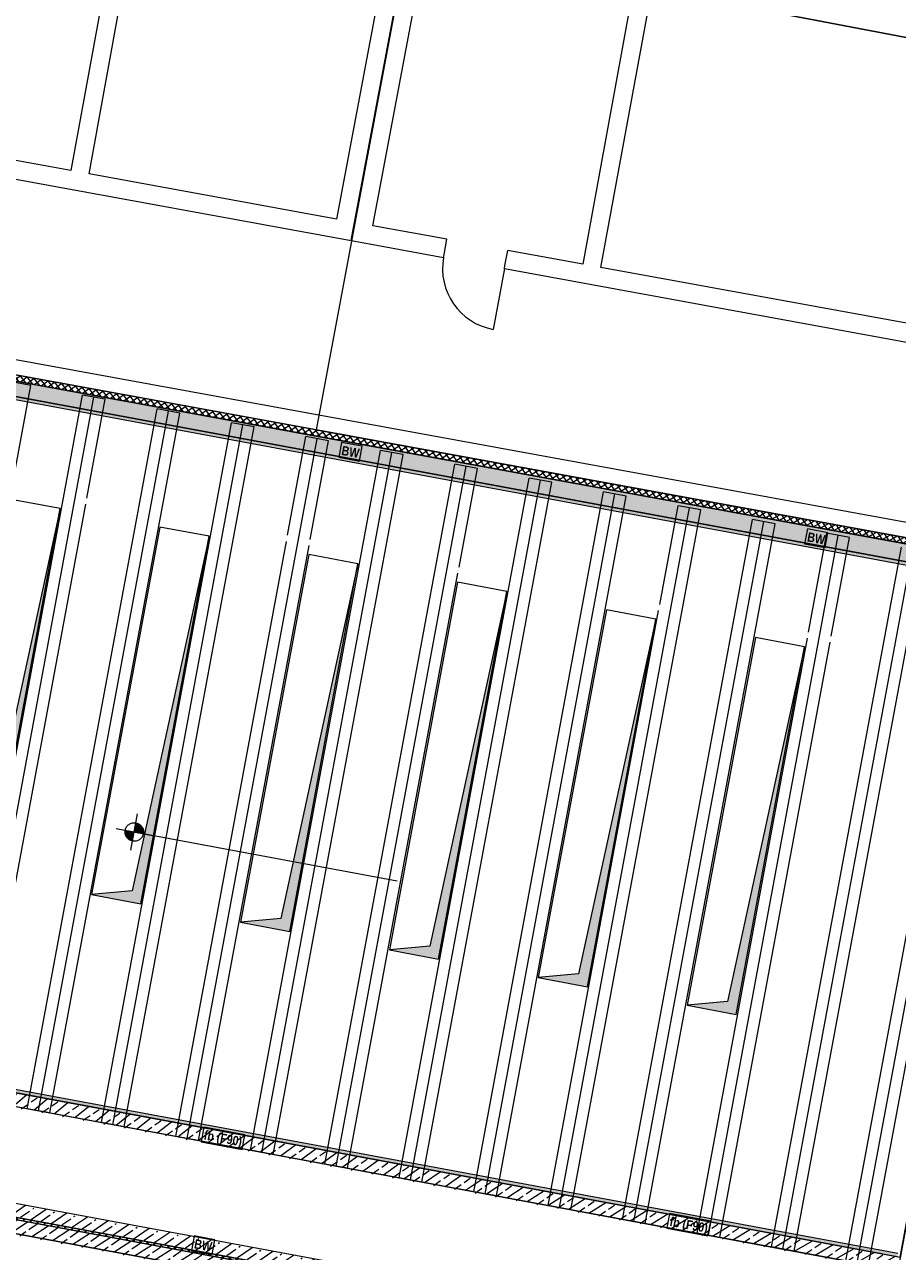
# Model space of a CAD drawing. Header units: metres. Extents: x 32353251 to 32353583, y 5707748 to 5708004.
# Tile 114 of 164: x 32353369 to 32353383, y 5707925 to 5707945. Entities that reach past the tile are written whole.
import ezdxf

# ---------------------------------------------------------------- set-up
doc = ezdxf.new("R2010")
doc.units = ezdxf.units.M
doc.header["$LTSCALE"] = 0.75
doc.header["$PDSIZE"] = 5
doc.layers.get('0').update_dxf_attribs({"linetype": 'CONTINUOUS'})
doc.layers.get('DEFPOINTS').update_dxf_attribs({"linetype": 'CONTINUOUS'})
for name, color, linetype, lineweight in [('10417023$0$#9_002_GES I Übersicht Erdgeschoss_1_101_Wand Aussen.A', 7, 'CONTINUOUS', 25), ('10417023$0$#9_002_GES I Übersicht Erdgeschoss_1_607b_Brandschutz 1_100', 7, 'CONTINUOUS', 25), ('10417023$0$#9_002_GES I Übersicht Erdgeschoss_1_707_Bestandsgebäude', 7, 'CONTINUOUS', 25), ('10417023$0$#9_002_GES I Übersicht Erdgeschoss_1_Neubau_102_Wand Innen.A', 7, 'CONTINUOUS', 25), ('10417023$0$#9_002_GES I Übersicht Erdgeschoss_1_Neubau_104_Decken.A', 7, 'CONTINUOUS', 25), ('10417023$0$#9_002_GES I Übersicht Erdgeschoss_1_Neubau_202_Innenwandbekleidun', 7, 'CONTINUOUS', 25), ('10417023$0$#9_002_GES I Übersicht Erdgeschoss_1_Neubau_502_Bemaßung 1_100.A', 7, 'CONTINUOUS', 25), ('10417023$0$Keine', 7, 'CONTINUOUS', 13)]:
    doc.layers.add(name, color=color, linetype=linetype, lineweight=lineweight)
doc.styles.add('10417023$0$Arial Narrow (bold)', font='ARIALNB.TTF')
pattern_1 = [(44.99999999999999, (0, 0), (-0.05656854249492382, 0.05656854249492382), []), (135.0000000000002, (0, 0), (0.05656854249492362, 0.056568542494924), [])]
pattern_2 = [(44.99999999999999, (0, 0), (-0.1697056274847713, 0.1697056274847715), []), (44.99999999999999, (-0.08485281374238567, 0.08485281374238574), (-0.1697056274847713, 0.1697056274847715), [0.18, -0.05999999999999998])]

# ---------------------------------------------------------------- blocks, each defined once
blk = doc.blocks.new('19-A2-A0')
at = {"layer": 'DEFPOINTS'}
blk.add_lwpolyline([(-489.15, -204.65), (489.1499999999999, -204.65), (489.1499999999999, 204.6499999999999), (-489.15, 204.65)], close=True, dxfattribs=at)
blk = doc.blocks.new('10417023$0$#9_MKO_LP5_ARC_GES_UP_00_002_P_G_modell (3D)')
at = {"layer": '10417023$0$#9_002_GES I Übersicht Erdgeschoss_1_101_Wand Aussen.A', "linetype": 'Continuous', "lineweight": 5, "true_color": 0xff0000}
h = blk.add_hatch(dxfattribs=at)
h.set_pattern_fill('#9_DÄMMUNG__HART_1_0001', color=1, style=0, pattern_type=2)
h.set_pattern_definition(pattern_1)
h.paths.add_polyline_path([(-32353458.81857218, -5707777.060263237), (-32353491.87815165, -5707777.151573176), (-32353491.87786302, -5707777.242828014), (-32353488.711808, -5707777.242914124), (-32353458.81857218, -5707777.160344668)])
h = blk.add_hatch(dxfattribs=at)
h.set_pattern_fill('#9_DÄMMUNG__HART_1_0001', color=1, style=0, pattern_type=2)
h.set_pattern_definition(pattern_1)
h.paths.add_polyline_path([(-32353454.47117382, -5707790.519532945), (-32353477.474228, -5707790.519532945), (-32353477.474228, -5707790.55957689), (-32353469.004228, -5707790.55957689), (-32353469.004228, -5707810.39957689), (-32353468.96423227, -5707810.39957689), (-32353468.96423227, -5707790.55957689), (-32353454.47117382, -5707790.55957689)])
at = {"layer": '10417023$0$#9_002_GES I Übersicht Erdgeschoss_1_Neubau_102_Wand Innen.A', "linetype": 'Continuous', "lineweight": 5, "true_color": 0xff0000}
h = blk.add_hatch(dxfattribs=at)
h.set_pattern_fill('#9_BETON__STAHLBETON_0001', color=1, style=0, pattern_type=2)
h.set_pattern_definition(pattern_2)
h.paths.add_polyline_path([(-32353491.64409519, -5707777.242828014), (-32353491.64409519, -5707777.462828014), (-32353458.49420428, -5707777.462827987), (-32353458.49420428, -5707776.822683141), (-32353458.71420428, -5707776.821624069), (-32353458.71420428, -5707777.159982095), (-32353488.711808, -5707777.242914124)])
h = blk.add_hatch(dxfattribs=at)
h.set_pattern_fill('#9_BETON__STAHLBETON_0001', color=1, style=0, pattern_type=2)
h.set_pattern_definition(pattern_2)
h.paths.add_polyline_path([(-32353477.474228, -5707788.75957689), (-32353462.62410647, -5707788.75957689), (-32353462.62410639, -5707788.53957689), (-32353477.474228, -5707788.53957689)])
h = blk.add_hatch(dxfattribs=at)
h.set_pattern_fill('#9_BETON__STAHLBETON_0001', color=1, style=0, pattern_type=2)
h.set_pattern_definition(pattern_2)
h.paths.add_polyline_path([(-32353477.474228, -5707790.51957689), (-32353454.69117382, -5707790.51957689), (-32353454.69117382, -5707790.29957689), (-32353477.474228, -5707790.29957689)])
h = blk.add_hatch(dxfattribs=at)
h.set_pattern_fill('#9_BETON__STAHLBETON_0001', color=1, style=0, pattern_type=2)
h.set_pattern_definition(pattern_2)
h.paths.add_polyline_path([(-32353477.474228, -5707790.779532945), (-32353470.024228, -5707790.779532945), (-32353470.024228, -5707790.559532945), (-32353477.474228, -5707790.559532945)])
at = {"layer": '10417023$0$#9_002_GES I Übersicht Erdgeschoss_1_Neubau_502_Bemaßung 1_100.A', "linetype": 'Continuous', "lineweight": 0, "true_color": 0xff0000}
for points in [[(-32353476.06538431, -5707784.039627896), (-32353475.91538431, -5707784.039627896), (-32353475.92680238, -5707783.98222538), (-32353475.9593183, -5707783.933561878), (-32353476.0079818, -5707783.901045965), (-32353476.06538431, -5707783.889627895)], [(-32353476.06538431, -5707784.039627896), (-32353476.21538431, -5707784.039627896), (-32353476.20396625, -5707784.09703041), (-32353476.17145033, -5707784.145693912), (-32353476.12278683, -5707784.178209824), (-32353476.06538431, -5707784.189627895)]]:
    blk.add_hatch(color=1, dxfattribs=at).paths.add_polyline_path(points)
at = {"layer": '10417023$0$#9_002_GES I Übersicht Erdgeschoss_1_101_Wand Aussen.A', "color": 1, "linetype": 'Continuous', "lineweight": 18, "true_color": 0xff0000, "flags": 128}
for points in [[(-32353458.81857218, -5707777.060263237), (-32353491.87815165, -5707777.151573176), (-32353491.87786302, -5707777.242828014), (-32353488.711808, -5707777.242914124), (-32353458.81857218, -5707777.160344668)], [(-32353454.47117382, -5707790.519532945), (-32353454.47117382, -5707790.55957689), (-32353468.96423227, -5707790.55957689), (-32353468.96423227, -5707810.39957689), (-32353469.004228, -5707810.39957689), (-32353469.004228, -5707790.55957689), (-32353477.474228, -5707790.55957689), (-32353477.474228, -5707790.519532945)]]:
    blk.add_lwpolyline(points, close=True, dxfattribs=at)
at = {"layer": '10417023$0$#9_002_GES I Übersicht Erdgeschoss_1_607b_Brandschutz 1_100', "color": 1, "linetype": 'Continuous', "lineweight": 13, "true_color": 0xff0000}
for p, q in [((-32353473.57960765, -5707777.23150374), (-32353473.91710913, -5707777.23150374)), ((-32353473.91710913, -5707777.23150374), (-32353473.91710913, -5707777.474151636)), ((-32353473.57960765, -5707777.474151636), (-32353473.57960765, -5707777.23150374)), ((-32353465.9142919, -5707777.23150374), (-32353466.25179338, -5707777.23150374)), ((-32353466.25179338, -5707777.23150374), (-32353466.25179338, -5707777.474151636)), ((-32353465.9142919, -5707777.474151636), (-32353465.9142919, -5707777.23150374)), ((-32353473.91710913, -5707777.474151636), (-32353473.57960765, -5707777.474151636)), ((-32353466.25179338, -5707777.474151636), (-32353465.9142919, -5707777.474151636)), ((-32353473.41070317, -5707788.528252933), (-32353474.08601362, -5707788.528252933)), ((-32353474.08601362, -5707788.528252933), (-32353474.08601362, -5707788.770900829)), ((-32353473.41070317, -5707788.770900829), (-32353473.41070317, -5707788.528252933)), ((-32353465.74538742, -5707788.528252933), (-32353466.42069786, -5707788.528252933)), ((-32353466.42069786, -5707788.528252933), (-32353466.42069786, -5707788.770900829)), ((-32353465.74538742, -5707788.770900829), (-32353465.74538742, -5707788.528252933)), ((-32353474.08601362, -5707788.770900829), (-32353473.41070317, -5707788.770900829)), ((-32353466.42069786, -5707788.770900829), (-32353465.74538742, -5707788.770900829)), ((-32353473.57960765, -5707790.288253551), (-32353473.91710913, -5707790.288253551)), ((-32353473.91710913, -5707790.288253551), (-32353473.91710913, -5707790.530901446)), ((-32353473.57960765, -5707790.530901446), (-32353473.57960765, -5707790.288253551)), ((-32353473.91710913, -5707790.530901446), (-32353473.57960765, -5707790.530901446))]:
    blk.add_line(p, q, dxfattribs=at)
at = {"layer": '10417023$0$#9_002_GES I Übersicht Erdgeschoss_1_707_Bestandsgebäude', "color": 1, "linetype": 'Continuous', "lineweight": 13, "true_color": 0xff0000}
for p, q in [((-32353478.72917721, -5707773.70272597), (-32353478.74244333, -5707768.718078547)), ((-32353474.64959295, -5707768.718078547), (-32353474.66109672, -5707773.691899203)), ((-32353474.34959217, -5707768.718078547), (-32353474.36178795, -5707773.991103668)), ((-32353474.36109407, -5707773.691100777), (-32353474.34959215, -5707768.718078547)), ((-32353474.06109146, -5707773.690312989), (-32353474.04959137, -5707768.718078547)), ((-32353470.6215783, -5707768.718078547), (-32353470.60793282, -5707773.681244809)), ((-32353470.30793385, -5707773.680456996), (-32353470.32157717, -5707768.718078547)), ((-32353479.04075943, -5707769.351188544), (-32353479.02917615, -5707773.703524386)), ((-32353479.02917615, -5707773.703524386), (-32353485.66917711, -5707773.721196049)), ((-32353474.66109672, -5707773.691899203), (-32353478.72917721, -5707773.70272597)), ((-32353474.36178793, -5707773.991103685), (-32353474.36109407, -5707773.691100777)), ((-32353472.84226529, -5707773.687112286), (-32353474.06109146, -5707773.690312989)), ((-32353472.8416091, -5707773.937111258), (-32353472.84226595, -5707773.687112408)), ((-32353472.8416091, -5707773.937111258), (-32353472.84226595, -5707773.687112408)), ((-32353470.60793282, -5707773.681244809), (-32353471.8422725, -5707773.684486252)), ((-32353471.84161659, -5707773.934485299), (-32353471.84227199, -5707773.684486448)), ((-32353471.84161659, -5707773.934485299), (-32353471.84227199, -5707773.684486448)), ((-32353462.9558121, -5707773.66114993), (-32353470.30793385, -5707773.680456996)), ((-32353485.96917773, -5707774.021995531), (-32353474.36178793, -5707773.991103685)), ((-32353474.36178795, -5707773.991103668), (-32353474.06178533, -5707773.990315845)), ((-32353474.06178533, -5707773.990315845), (-32353472.8414775, -5707773.987111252)), ((-32353472.84147773, -5707773.987111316), (-32353472.8416091, -5707773.937111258)), ((-32353472.84147773, -5707773.987111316), (-32353472.8416091, -5707773.937111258)), ((-32353472.84147773, -5707773.987111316), (-32353472.8416091, -5707773.937111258)), ((-32353471.84148522, -5707773.984485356), (-32353471.84161659, -5707773.934485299)), ((-32353471.84148522, -5707773.984485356), (-32353471.84161659, -5707773.934485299)), ((-32353471.84148522, -5707773.984485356), (-32353471.84161659, -5707773.934485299)), ((-32353471.84148466, -5707773.984485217), (-32353471.83885926, -5707774.984477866)), ((-32353471.84148464, -5707773.984485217), (-32353459.33810665, -5707773.951650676)), ((-32353460.7276925, -5707776.825535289), (-32353491.87881452, -5707776.911574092)), ((-32353491.87815165, -5707777.151573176), (-32353460.72702961, -5707777.065534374))]:
    blk.add_line(p, q, dxfattribs=at)
at = {"layer": '10417023$0$#9_002_GES I Übersicht Erdgeschoss_1_707_Bestandsgebäude', "color": 1, "linetype": 'Continuous', "lineweight": 13, "true_color": 0xff0000, "flags": 128}
blk.add_lwpolyline([(-32353474.34599024, -5707768.718078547), (-32353474.36179309, -5707777.103193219), (-32353458.81857206, -5707777.06026348), (-32353458.81486431, -5707776.141056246), (-32353458.804094, -5707773.950381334), (-32353458.77823669, -5707768.718078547)], dxfattribs=at)
at = {"layer": '10417023$0$#9_002_GES I Übersicht Erdgeschoss_1_707_Bestandsgebäude', "color": 1, "linetype": 'Continuous', "lineweight": 13, "true_color": 0xff0000}
blk.add_arc((-32353471.84148466, -5707773.984485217), 0.9999962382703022, 180.1504614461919, 270.1504613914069, dxfattribs=at)
at = {"layer": '10417023$0$#9_002_GES I Übersicht Erdgeschoss_1_707_Bestandsgebäude', "color": 1, "linetype": 'Continuous', "lineweight": 5, "true_color": 0xff0000, "transparency": 33554687}
for p in [(-32353472.84147745, -5707773.987111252), (-32353471.84148466, -5707773.984485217)]:
    blk.add_point(p, dxfattribs=at)
at = {"layer": '10417023$0$#9_002_GES I Übersicht Erdgeschoss_1_Neubau_102_Wand Innen.A', "color": 1, "linetype": 'Continuous', "lineweight": 18, "true_color": 0xff0000}
for p, q in [((-32353458.71420428, -5707777.159982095), (-32353488.711808, -5707777.242914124)), ((-32353484.72409519, -5707777.462828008), (-32353462.62410621, -5707777.46282799)), ((-32353462.9241061, -5707788.53957689), (-32353477.474228, -5707788.53957689)), ((-32353477.474228, -5707788.75957689), (-32353462.9241061, -5707788.75957689)), ((-32353470.8039411, -5707790.29957689), (-32353477.474228, -5707790.29957689)), ((-32353477.474228, -5707790.51957689), (-32353470.8039411, -5707790.51957689)), ((-32353470.80394111, -5707790.559532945), (-32353477.474228, -5707790.559532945)), ((-32353477.274228, -5707790.779532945), (-32353470.80394111, -5707790.779532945))]:
    blk.add_line(p, q, dxfattribs=at)
at = {"layer": '10417023$0$#9_002_GES I Übersicht Erdgeschoss_1_Neubau_102_Wand Innen.A', "color": 1, "linetype": 'Continuous', "lineweight": 13, "true_color": 0xff0000}
for p, q in [((-32353462.40409519, -5707777.170183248), (-32353488.711808, -5707777.242914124)), ((-32353491.64409519, -5707777.462828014), (-32353462.40409519, -5707777.462827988))]:
    blk.add_line(p, q, dxfattribs=at)
at = {"layer": '10417023$0$#9_002_GES I Übersicht Erdgeschoss_1_Neubau_104_Decken.A', "color": 1, "linetype": 'Continuous', "lineweight": 13, "true_color": 0xff0000}
for p, q in [((-32353479.02951442, -5707777.242827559), (-32353479.40251472, -5707777.242827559)), ((-32353479.02951442, -5707788.759575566), (-32353479.02951442, -5707777.242827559)), ((-32353478.17751401, -5707788.759575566), (-32353478.17751401, -5707777.242827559)), ((-32353477.80451371, -5707777.242827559), (-32353478.17751401, -5707777.242827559)), ((-32353477.99101458, -5707788.759575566), (-32353477.99101458, -5707777.242827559)), ((-32353477.80451371, -5707778.867313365), (-32353477.80451371, -5707777.242827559)), ((-32353476.95251474, -5707788.759575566), (-32353476.95251474, -5707777.242827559)), ((-32353476.57951589, -5707777.242827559), (-32353476.95251474, -5707777.242827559)), ((-32353476.76601531, -5707788.759575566), (-32353476.76601531, -5707777.242827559)), ((-32353476.57951589, -5707788.759575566), (-32353476.57951589, -5707777.242827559)), ((-32353475.72751402, -5707788.759575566), (-32353475.72751402, -5707777.242827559)), ((-32353475.35451373, -5707777.242827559), (-32353475.72751402, -5707777.242827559)), ((-32353475.54101315, -5707788.759575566), (-32353475.54101315, -5707777.242827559)), ((-32353475.35451373, -5707788.759575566), (-32353475.35451373, -5707777.242827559)), ((-32353474.50251475, -5707778.867313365), (-32353474.50251475, -5707777.242827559)), ((-32353474.12951446, -5707777.242827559), (-32353474.50251475, -5707777.242827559)), ((-32353474.31601533, -5707788.759575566), (-32353474.31601533, -5707777.242827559)), ((-32353474.12951446, -5707778.867313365), (-32353474.12951446, -5707777.242827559)), ((-32353473.27751404, -5707788.759575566), (-32353473.27751404, -5707777.242827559)), ((-32353472.90451519, -5707777.242827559), (-32353473.27751404, -5707777.242827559)), ((-32353473.09101461, -5707788.759575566), (-32353473.09101461, -5707777.242827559)), ((-32353472.90451519, -5707788.759575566), (-32353472.90451519, -5707777.242827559)), ((-32353472.05251621, -5707788.759575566), (-32353472.05251621, -5707777.242827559)), ((-32353471.67951592, -5707777.242827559), (-32353472.05251621, -5707777.242827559)), ((-32353471.86601534, -5707788.759575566), (-32353471.86601534, -5707777.242827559)), ((-32353471.67951592, -5707778.867313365), (-32353471.67951592, -5707777.242827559)), ((-32353470.82751406, -5707788.759575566), (-32353470.82751406, -5707777.242827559)), ((-32353470.45451376, -5707777.242827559), (-32353470.82751406, -5707777.242827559)), ((-32353470.64101463, -5707788.759575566), (-32353470.64101463, -5707777.242827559)), ((-32353470.45451376, -5707788.759575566), (-32353470.45451376, -5707777.242827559)), ((-32353469.60251478, -5707788.759575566), (-32353469.60251478, -5707777.242827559)), ((-32353469.22951449, -5707777.242827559), (-32353469.60251478, -5707777.242827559)), ((-32353469.41601536, -5707788.759575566), (-32353469.41601536, -5707777.242827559)), ((-32353469.22951449, -5707788.759575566), (-32353469.22951449, -5707777.242827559)), ((-32353468.37751407, -5707778.867313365), (-32353468.37751407, -5707777.242827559)), ((-32353468.00451378, -5707777.242827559), (-32353468.37751407, -5707777.242827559)), ((-32353468.19101465, -5707788.759575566), (-32353468.19101465, -5707777.242827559)), ((-32353468.00451378, -5707788.759575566), (-32353468.00451378, -5707777.242827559)), ((-32353467.1525148, -5707788.759575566), (-32353467.1525148, -5707777.242827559)), ((-32353466.77951451, -5707777.242827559), (-32353467.1525148, -5707777.242827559)), ((-32353466.96601538, -5707788.759575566), (-32353466.96601538, -5707777.242827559)), ((-32353466.77951451, -5707788.759575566), (-32353466.77951451, -5707777.242827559)), ((-32353465.92751554, -5707778.867313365), (-32353465.92751554, -5707777.242827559)), ((-32353465.55451524, -5707777.242827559), (-32353465.92751554, -5707777.242827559)), ((-32353465.74101467, -5707788.759575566), (-32353465.74101467, -5707777.242827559)), ((-32353465.55451524, -5707778.867313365), (-32353465.55451524, -5707777.242827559)), ((-32353464.70251482, -5707788.759575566), (-32353464.70251482, -5707777.242826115)), ((-32353464.51601395, -5707788.759575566), (-32353464.51601395, -5707777.242826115)), ((-32353464.32951453, -5707788.759575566), (-32353464.32951453, -5707777.242826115)), ((-32353463.47751411, -5707788.759575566), (-32353463.47751411, -5707777.242826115)), ((-32353463.29101469, -5707788.759575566), (-32353463.29101469, -5707777.242826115)), ((-32353463.10451382, -5707788.759575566), (-32353463.10451382, -5707777.242826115)), ((-32353477.80451371, -5707788.759575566), (-32353477.80451371, -5707778.967313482)), ((-32353474.50251475, -5707788.759575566), (-32353474.50251475, -5707778.967313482)), ((-32353474.12951446, -5707788.759575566), (-32353474.12951446, -5707778.967313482)), ((-32353471.67951592, -5707788.759575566), (-32353471.67951592, -5707778.967313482)), ((-32353468.37751407, -5707788.759575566), (-32353468.37751407, -5707778.967313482)), ((-32353465.92751554, -5707788.759575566), (-32353465.92751554, -5707778.967313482)), ((-32353465.55451524, -5707788.759575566), (-32353465.55451524, -5707778.967313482)), ((-32353478.198514, -5707779.112551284), (-32353479.00851399, -5707779.112551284)), ((-32353478.19851446, -5707779.112551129), (-32353478.37710425, -5707784.983987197)), ((-32353478.198514, -5707785.162576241), (-32353478.198514, -5707779.112551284)), ((-32353475.74851396, -5707779.112563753), (-32353476.55851396, -5707779.112563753)), ((-32353476.55851396, -5707779.112563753), (-32353476.55851396, -5707785.162576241)), ((-32353475.74851448, -5707779.112564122), (-32353475.92710427, -5707784.983987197)), ((-32353475.74851396, -5707785.162576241), (-32353475.74851396, -5707779.112563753)), ((-32353473.2985148, -5707779.112557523), (-32353474.1085148, -5707779.112557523)), ((-32353474.1085148, -5707779.112557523), (-32353474.1085148, -5707785.162576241)), ((-32353473.2985145, -5707779.112556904), (-32353473.47710428, -5707784.983987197)), ((-32353473.2985148, -5707785.162576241), (-32353473.2985148, -5707779.112557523)), ((-32353470.84851371, -5707779.112551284), (-32353471.65851371, -5707779.112551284)), ((-32353471.65851371, -5707779.112551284), (-32353471.65851371, -5707785.162576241)), ((-32353470.84851307, -5707779.112551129), (-32353471.02710285, -5707784.983987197)), ((-32353470.84851371, -5707785.162576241), (-32353470.84851371, -5707779.112551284)), ((-32353468.39851455, -5707779.112545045), (-32353469.20851455, -5707779.112545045)), ((-32353469.20851455, -5707779.112545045), (-32353469.20851455, -5707785.162576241)), ((-32353468.39851453, -5707779.112545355), (-32353468.57710432, -5707784.983987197)), ((-32353468.39851455, -5707785.162576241), (-32353468.39851455, -5707779.112545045)), ((-32353465.94851557, -5707779.112594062), (-32353466.75851557, -5707779.112594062)), ((-32353466.75851557, -5707779.112594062), (-32353466.75851557, -5707785.162576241)), ((-32353465.948516, -5707779.112594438), (-32353466.12710578, -5707784.983987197)), ((-32353465.94851557, -5707785.162576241), (-32353465.94851557, -5707779.112594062)), ((-32353475.92710427, -5707784.983987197), (-32353476.55851398, -5707785.162575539)), ((-32353473.47710428, -5707784.983987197), (-32353474.10851545, -5707785.162575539)), ((-32353471.02710285, -5707784.983987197), (-32353471.65851402, -5707785.162575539)), ((-32353468.57710432, -5707784.983987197), (-32353469.20851404, -5707785.162575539)), ((-32353466.12710578, -5707784.983987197), (-32353466.7585155, -5707785.162575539)), ((-32353476.55851396, -5707785.162576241), (-32353475.74851396, -5707785.162576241)), ((-32353474.1085148, -5707785.162576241), (-32353473.2985148, -5707785.162576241)), ((-32353471.65851371, -5707785.162576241), (-32353470.84851371, -5707785.162576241)), ((-32353469.20851455, -5707785.162576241), (-32353468.39851455, -5707785.162576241)), ((-32353466.75851557, -5707785.162576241), (-32353465.94851557, -5707785.162576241)), ((-32353476.57951589, -5707788.759575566), (-32353476.95251474, -5707788.759575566)), ((-32353475.35451373, -5707788.759575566), (-32353475.72751402, -5707788.759575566)), ((-32353474.12951446, -5707788.759575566), (-32353474.50251475, -5707788.759575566)), ((-32353472.90451519, -5707788.759575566), (-32353473.27751404, -5707788.759575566)), ((-32353471.67951592, -5707788.759575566), (-32353472.05251621, -5707788.759575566)), ((-32353470.45451376, -5707788.759575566), (-32353470.82751406, -5707788.759575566)), ((-32353469.22951449, -5707788.759575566), (-32353469.60251478, -5707788.759575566)), ((-32353468.00451378, -5707788.759575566), (-32353468.37751407, -5707788.759575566)), ((-32353466.77951451, -5707788.759575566), (-32353467.1525148, -5707788.759575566)), ((-32353465.55451524, -5707788.759575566), (-32353465.92751554, -5707788.759575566)), ((-32353464.32951453, -5707788.759575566), (-32353464.70251482, -5707788.759575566))]:
    blk.add_line(p, q, dxfattribs=at)
at = {"layer": '10417023$0$#9_002_GES I Übersicht Erdgeschoss_1_Neubau_104_Decken.A', "color": 1, "linetype": 'Continuous', "lineweight": 13, "true_color": 0xff0000, "flags": 128}
for points in [[(-32353499.24365664, -5707781.952985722), (-32353499.24365668, -5707777.242828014), (-32353491.34430819, -5707777.240905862), (-32353491.34429377, -5707777.249004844), (-32353488.711808, -5707777.242914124), (-32353474.36909785, -5707777.203502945), (-32353467.58052395, -5707777.184627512), (-32353458.71420428, -5707777.159975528), (-32353458.7142043, -5707776.82162203), (-32353452.08528951, -5707776.852814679), (-32353452.08528951, -5707777.242828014), (-32353452.08528951, -5707779.426313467), (-32353449.88417032, -5707779.426313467), (-32353449.88417032, -5707779.646313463), (-32353454.47117382, -5707779.646313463), (-32353454.47117382, -5707790.51957689), (-32353496.34426422, -5707790.51957689), (-32353496.34426422, -5707785.84991685), (-32353499.24365677, -5707785.84991685)], [(-32353491.64409519, -5707777.192828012), (-32353499.24365668, -5707777.192828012), (-32353499.24365668, -5707790.51957689), (-32353454.47117381, -5707790.51957689), (-32353454.47117381, -5707779.376313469), (-32353454.47117381, -5707776.841971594), (-32353458.7151397, -5707776.821626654), (-32353458.71420428, -5707777.159982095), (-32353462.62409527, -5707777.170791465), (-32353462.62409527, -5707788.759576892), (-32353491.64409519, -5707788.759576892)], [(-32353484.71445275, -5707788.539576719), (-32353462.62409519, -5707788.539576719), (-32353462.62409519, -5707777.462827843), (-32353491.42409519, -5707777.462827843), (-32353491.42409519, -5707786.839576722), (-32353484.71445275, -5707786.839576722)], [(-32353502.88381506, -5707792.679515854), (-32353502.88381511, -5707803.129576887), (-32353502.84381653, -5707803.129576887), (-32353502.84381653, -5707809.004576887), (-32353499.08931621, -5707809.004576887), (-32353497.57443247, -5707809.004576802), (-32353497.57443247, -5707810.154576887), (-32353495.52481159, -5707810.154576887), (-32353495.52560609, -5707813.099577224), (-32353472.62422376, -5707813.099576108), (-32353472.62422743, -5707808.219546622), (-32353469.004228, -5707808.219576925), (-32353469.004228, -5707794.11457689), (-32353469.004228, -5707790.779532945), (-32353469.004228, -5707790.559532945), (-32353477.474228, -5707790.559532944), (-32353480.474228, -5707790.559532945), (-32353491.124228, -5707790.559532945), (-32353498.444228, -5707790.559532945), (-32353498.444228, -5707792.679576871)], [(-32353498.22421727, -5707790.559532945), (-32353502.84380439, -5707790.559532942), (-32353502.84380439, -5707813.099576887), (-32353495.47442851, -5707813.099576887), (-32353495.47442851, -5707809.05457689), (-32353482.84109309, -5707809.05457689), (-32353482.84357996, -5707813.099573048), (-32353472.62421726, -5707813.099573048), (-32353472.62421726, -5707811.259577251), (-32353472.62421726, -5707806.979589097), (-32353469.00380439, -5707806.979589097), (-32353469.00380439, -5707790.559532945)], [(-32353469.22421727, -5707795.27957689), (-32353480.47421727, -5707795.27957689), (-32353480.47421727, -5707790.779532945), (-32353469.22421727, -5707790.779532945)]]:
    blk.add_lwpolyline(points, close=True, dxfattribs=at)
blk.add_lwpolyline([(-32353470.02422794, -5707790.779532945), (-32353480.474228, -5707790.779532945), (-32353480.474228, -5707795.279576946), (-32353470.02422794, -5707795.279576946)], dxfattribs=at)
at = {"layer": '10417023$0$#9_002_GES I Übersicht Erdgeschoss_1_Neubau_104_Decken.A', "color": 1, "linetype": 'Continuous', "true_color": 0xff0000}
for points in [[(-32353479.00851399, -5707785.162576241), (-32353478.19851404, -5707785.162576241), (-32353478.37710377, -5707784.983986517), (-32353478.19851404, -5707779.112551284)], [(-32353476.55851396, -5707785.162576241), (-32353475.74851396, -5707785.162576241), (-32353475.92710368, -5707784.983986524), (-32353475.74851396, -5707779.112563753)], [(-32353474.1085148, -5707785.162576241), (-32353473.29851478, -5707785.162576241), (-32353473.4771045, -5707784.983986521), (-32353473.29851478, -5707779.112557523)], [(-32353471.65851371, -5707785.162576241), (-32353470.84851375, -5707785.162576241), (-32353471.02710347, -5707784.983986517), (-32353470.84851375, -5707779.112551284)], [(-32353469.20851455, -5707785.162576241), (-32353468.39851457, -5707785.162576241), (-32353468.57710429, -5707784.983986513), (-32353468.39851457, -5707779.112545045)], [(-32353466.75851557, -5707785.162576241), (-32353465.94851557, -5707785.162576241), (-32353466.12710511, -5707784.983986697), (-32353465.94851557, -5707779.112594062)]]:
    blk.add_solid(points, dxfattribs=at)
at = {"layer": '10417023$0$#9_002_GES I Übersicht Erdgeschoss_1_Neubau_202_Innenwandbekleidun', "color": 1, "linetype": 'Continuous', "lineweight": 13, "true_color": 0xff0000}
for p, q in [((-32353462.62410527, -5707777.462828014), (-32353484.72409519, -5707777.462828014)), ((-32353484.72409519, -5707777.512828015), (-32353462.62410527, -5707777.512828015)), ((-32353462.67410613, -5707788.48957689), (-32353477.474228, -5707788.48957689)), ((-32353477.474228, -5707788.53957689), (-32353462.67410615, -5707788.53957689))]:
    blk.add_line(p, q, dxfattribs=at)
at = {"layer": '10417023$0$#9_002_GES I Übersicht Erdgeschoss_1_Neubau_202_Innenwandbekleidun', "color": 1, "linetype": 'Continuous', "true_color": 0xff0000}
for points in [[(-32353462.62410527, -5707777.462828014), (-32353484.72409519, -5707777.462828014), (-32353462.62410527, -5707777.512828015), (-32353484.72409519, -5707777.512828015)], [(-32353462.67410613, -5707788.48957689), (-32353477.474228, -5707788.48957689), (-32353462.67410615, -5707788.53957689), (-32353477.474228, -5707788.53957689)]]:
    blk.add_solid(points, dxfattribs=at)
at = {"layer": '10417023$0$#9_002_GES I Übersicht Erdgeschoss_1_Neubau_502_Bemaßung 1_100.A', "color": 1, "linetype": 'Continuous', "lineweight": 13, "true_color": 0xff0000}
for p, q in [((-32353476.06538362, -5707784.339628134), (-32353476.06538362, -5707783.739627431)), ((-32353476.06538362, -5707784.339628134), (-32353476.06538362, -5707783.739627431)), ((-32353476.36538398, -5707784.039627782), (-32353471.73890389, -5707784.039627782)), ((-32353476.36538398, -5707784.039627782), (-32353475.76538472, -5707784.039627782))]:
    blk.add_line(p, q, dxfattribs=at)
at = {"layer": '10417023$0$#9_002_GES I Übersicht Erdgeschoss_1_Neubau_502_Bemaßung 1_100.A', "color": 1, "linetype": 'Continuous', "lineweight": 13, "true_color": 0xff0000, "flags": 128}
for points in [[(-32353475.91538431, -5707784.039627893), (-32353475.9161066, -5707784.054330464), (-32353475.91826652, -5707784.068891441), (-32353475.92184326, -5707784.083170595), (-32353475.92680238, -5707784.097030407), (-32353475.93309612, -5707784.110337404), (-32353475.94066387, -5707784.122963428), (-32353475.94943274, -5707784.134786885), (-32353475.9593183, -5707784.145693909), (-32353475.97022532, -5707784.15557946), (-32353475.98204878, -5707784.164348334), (-32353475.9946748, -5707784.171916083), (-32353476.0079818, -5707784.178209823), (-32353476.02184161, -5707784.183168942), (-32353476.03612076, -5707784.186745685), (-32353476.05068174, -5707784.188905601), (-32353476.06538431, -5707784.189627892), (-32353476.08008688, -5707784.188905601), (-32353476.09464786, -5707784.186745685), (-32353476.10892702, -5707784.183168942), (-32353476.12278683, -5707784.178209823), (-32353476.13609382, -5707784.171916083), (-32353476.14871984, -5707784.164348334), (-32353476.1605433, -5707784.15557946), (-32353476.17145033, -5707784.145693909), (-32353476.18133588, -5707784.134786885), (-32353476.19010476, -5707784.122963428), (-32353476.1976725, -5707784.110337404), (-32353476.20396624, -5707784.097030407), (-32353476.20892536, -5707784.083170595), (-32353476.2125021, -5707784.068891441), (-32353476.21466202, -5707784.054330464), (-32353476.21538431, -5707784.039627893), (-32353476.21466202, -5707784.024925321), (-32353476.2125021, -5707784.010364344), (-32353476.20892536, -5707783.996085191), (-32353476.20396624, -5707783.982225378), (-32353476.1976725, -5707783.968918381), (-32353476.19010476, -5707783.956292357), (-32353476.18133588, -5707783.9444689), (-32353476.17145033, -5707783.933561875), (-32353476.1605433, -5707783.923676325), (-32353476.14871984, -5707783.914907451), (-32353476.13609382, -5707783.907339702), (-32353476.12278683, -5707783.901045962), (-32353476.10892702, -5707783.896086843), (-32353476.09464786, -5707783.8925101), (-32353476.08008688, -5707783.890350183), (-32353476.06538431, -5707783.889627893), (-32353476.05068174, -5707783.890350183), (-32353476.03612076, -5707783.8925101), (-32353476.02184161, -5707783.896086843), (-32353476.0079818, -5707783.901045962), (-32353475.9946748, -5707783.907339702), (-32353475.98204878, -5707783.914907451), (-32353475.97022532, -5707783.923676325), (-32353475.9593183, -5707783.933561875), (-32353475.94943274, -5707783.9444689), (-32353475.94066387, -5707783.956292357), (-32353475.93309612, -5707783.968918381), (-32353475.92680238, -5707783.982225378), (-32353475.92184326, -5707783.996085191), (-32353475.91826652, -5707784.010364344), (-32353475.9161066, -5707784.024925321)], [(-32353475.91538431, -5707784.039627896), (-32353475.9161066, -5707784.054330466), (-32353475.91826652, -5707784.068891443), (-32353475.92184326, -5707784.083170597), (-32353475.92680238, -5707784.09703041), (-32353475.93309612, -5707784.110337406), (-32353475.94066387, -5707784.12296343), (-32353475.94943274, -5707784.134786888), (-32353475.9593183, -5707784.145693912), (-32353475.97022532, -5707784.155579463), (-32353475.98204878, -5707784.164348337), (-32353475.9946748, -5707784.171916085), (-32353476.0079818, -5707784.178209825), (-32353476.02184161, -5707784.183168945), (-32353476.03612076, -5707784.186745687), (-32353476.05068174, -5707784.188905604), (-32353476.06538431, -5707784.189627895), (-32353476.08008688, -5707784.188905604), (-32353476.09464786, -5707784.186745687), (-32353476.10892702, -5707784.183168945), (-32353476.12278683, -5707784.178209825), (-32353476.13609382, -5707784.171916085), (-32353476.14871984, -5707784.164348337), (-32353476.1605433, -5707784.155579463), (-32353476.17145033, -5707784.145693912), (-32353476.18133588, -5707784.134786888), (-32353476.19010476, -5707784.12296343), (-32353476.1976725, -5707784.110337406), (-32353476.20396624, -5707784.09703041), (-32353476.20892536, -5707784.083170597), (-32353476.2125021, -5707784.068891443), (-32353476.21466202, -5707784.054330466), (-32353476.21538431, -5707784.039627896), (-32353476.21466202, -5707784.024925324), (-32353476.2125021, -5707784.010364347), (-32353476.20892536, -5707783.996085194), (-32353476.20396624, -5707783.982225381), (-32353476.1976725, -5707783.968918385), (-32353476.19010476, -5707783.95629236), (-32353476.18133588, -5707783.944468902), (-32353476.17145033, -5707783.933561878), (-32353476.1605433, -5707783.923676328), (-32353476.14871984, -5707783.914907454), (-32353476.13609382, -5707783.907339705), (-32353476.12278683, -5707783.901045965), (-32353476.10892702, -5707783.896086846), (-32353476.09464786, -5707783.892510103), (-32353476.08008688, -5707783.890350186), (-32353476.06538431, -5707783.889627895), (-32353476.05068174, -5707783.890350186), (-32353476.03612076, -5707783.892510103), (-32353476.02184161, -5707783.896086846), (-32353476.0079818, -5707783.901045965), (-32353475.9946748, -5707783.907339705), (-32353475.98204878, -5707783.914907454), (-32353475.97022532, -5707783.923676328), (-32353475.9593183, -5707783.933561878), (-32353475.94943274, -5707783.944468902), (-32353475.94066387, -5707783.95629236), (-32353475.93309612, -5707783.968918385), (-32353475.92680238, -5707783.982225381), (-32353475.92184326, -5707783.996085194), (-32353475.91826652, -5707784.010364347), (-32353475.9161066, -5707784.024925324)]]:
    blk.add_lwpolyline(points, close=True, dxfattribs=at)
at = {"layer": '10417023$0$#9_002_GES I Übersicht Erdgeschoss_1_607b_Brandschutz 1_100', "color": 1, "true_color": 0xff0000, "char_height": 0.1502737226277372, "attachment_point": 5, "line_spacing_factor": 1.002187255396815, "style": '10417023$0$Arial Narrow (bold)'}
for s, insert in [('BW ', (-32353473.7483588, -5707777.354240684)), ('BW ', (-32353466.08304272, -5707777.354240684)), ('fb (F90) ', (-32353473.7483588, -5707788.671979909)), ('fb (F90) ', (-32353466.08304272, -5707788.671979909)), ('BW ', (-32353473.7483588, -5707790.41098956))]:
    blk.add_mtext(s, dxfattribs=dict(at, insert=insert))
blk = doc.blocks.new('10417023$0$2_MKO_LP5_LAN_GES_UP_00_002_V_A (3D)')
at = {"layer": '10417023$0$Keine'}
blk.add_blockref('10417023$0$#9_MKO_LP5_ARC_GES_UP_00_002_P_G_modell (3D)', (0, 0), dxfattribs=at)
blk = doc.blocks.new('10417023')
at = {"layer": '10417023$0$Keine', "rotation": 349.4819372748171}
blk.add_blockref('10417023$0$2_MKO_LP5_LAN_GES_UP_00_002_V_A (3D)', (65205154.93137175, 5413829.557758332), dxfattribs=at)

msp = doc.modelspace()

# ---------------------------------------------------------------- block references
at = {"xscale": 0.25, "yscale": 0.25, "zscale": 0.25, "rotation": 349.0867958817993}
msp.add_blockref('19-A2-A0', (32353428.52751582, 5707884.314449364), dxfattribs=at)

# ---------------------------------------------------------------- next in the draw order: block references
msp.add_blockref('10417023', (0, 0))

doc.saveas('drawing.dxf')
